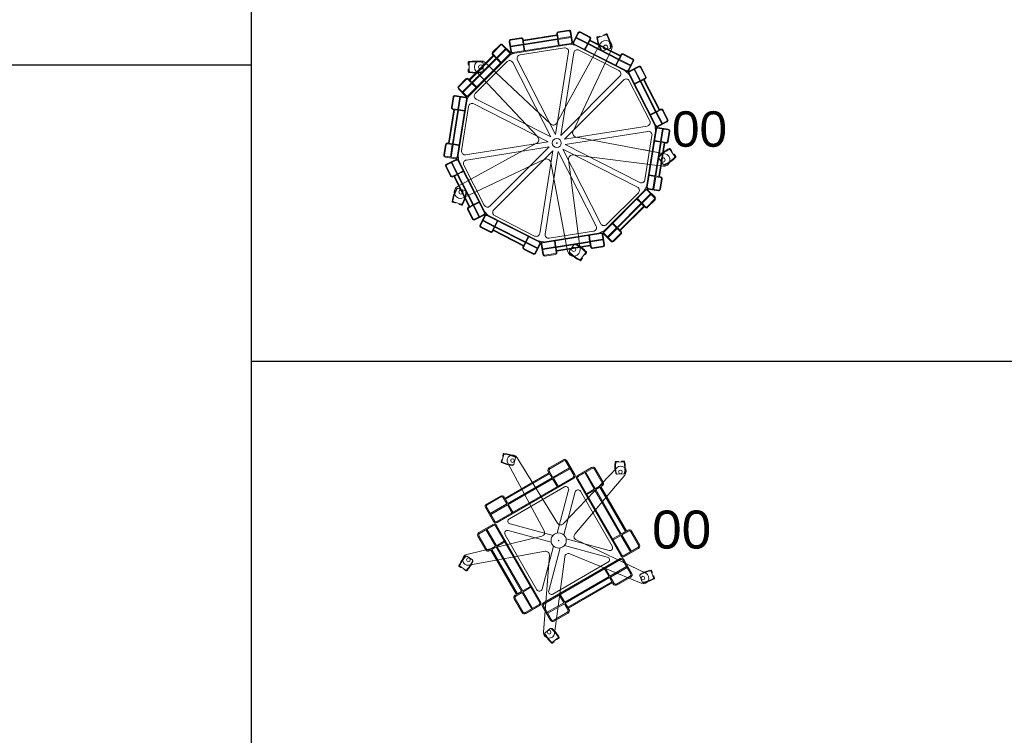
# Model space of a CAD drawing. Header units: millimetres. Extents: x -692150 to 2662533, y -95416 to 65084.
# Tile 30 of 256: x -66657 to -63880, y -53615 to -51597. Entities that reach past the tile are written whole.
import ezdxf

# ---------------------------------------------------------------- set-up
doc = ezdxf.new("R2010")
doc.units = ezdxf.units.MM
doc.layers.add('09_АР_Мебель', color=7, linetype='Continuous', lineweight=9, true_color=0x000000)
doc.layers.add('11_АР_Номер мебели', color=1, linetype='Continuous', lineweight=13, plot=False)
doc.styles.add('HVAC_AEP', font='arial.ttf')
doc.styles.get("Standard").update_dxf_attribs({"font": 'arial.ttf'})

# ---------------------------------------------------------------- blocks, each defined once
blk = doc.blocks.new('*T211')
at = {"color": 0, "linetype": 'ByBlock', "lineweight": -2, "transparency": 16777216}
for p, q in [((0, 0), (8500, 0)), ((0, 0), (0, -27939.3)), ((8500, 0), (8500, -27939.3)), ((0, -469.7), (8500, -469.7)), ((4500, -469.7), (4500, -27939.3)), ((0, -4969.7), (8500, -4969.7)), ((0, -9469.7), (8500, -9469.7)), ((0, -13269.7), (8500, -13269.7)), ((0, -16669.7), (8500, -16669.7)), ((0, -20469.7), (8500, -20469.7)), ((0, -24269.7), (8500, -24269.7)), ((0, -26370.4), (8500, -26370.4)), ((0, -27939.3), (8500, -27939.3))]:
    blk.add_line(p, q, dxfattribs=at)
at = {"color": 0, "lineweight": 15, "transparency": 16777216, "style": 'HVAC_AEP'}
for s, insert, char_height, width, attachment_point in [('{\\H0.83333x;\\C256;Готовые блоки (Барьеры, АРМ, Почтальоны)}', (4250, -234.8), 300, 8497, 5), ('{\\fCalibri|b0|i0|c204|p34;\\C256;Группа блоков 1200\\P\\PПо невозможности разместить стандартный барьер для приёма посылок, применить откидную столешницу для МГН}', (4550, -2719.7), 250, 3900, 4), ('{\\fCalibri|b0|i0|c204|p34;\\C256;Группа блоков 1400\\P\\PПо невозможности разместить стандартный барьер для приёма посылок, применить откидную столешницу для МГН}', (4550, -7219.7), 250, 3900, 4), ('{\\fCalibri|b0|i0|c204|p34;\\C256;Группа блоков \\P\\PПочта банк 1400}', (4550, -11369.7), 250, 3900, 4), ('{\\fCalibri|b0|i0|c204|p34;\\C256;Группа блоков \\P\\PПочта банк 1200}', (4550, -14969.7), 250, 3900, 4), ('{\\C256;ГРУППА МЕБЕЛИ ЦСУ (ЦЕНТР СОЦИАЛЬНЫХ УСЛУГ)\\P\\PЕсли не помещается в кабинете можно установить в клиентском зале }', (4550, -18569.7), 250, 3900, 4), ('{\\C256;ГРУППА МЕБЕЛИ ЦСУ (ЦЕНТР СОЦИАЛЬНЫХ УСЛУГ)\\P\\P\\fCalibri|b0|i0|c204|p34;Если нет места на стол 1400 ставим выноску на стол МГН 1200}', (4550, -22369.7), 250, 3900, 4), ('Группа блоков АРМ\\P^JНАЧ.ОПС^JСортировщик', (4550, -25320), 250, 3900, 4), ('{\\fCalibri|b0|i0|c204|p34;\\C256;Группа блоков \\P\\PПочтальоны}', (4550, -27154.9), 250, 3900, 4)]:
    blk.add_mtext(s, dxfattribs=dict(at, insert=insert, char_height=char_height, width=width, attachment_point=attachment_point))
blk = doc.blocks.new('*T213')
at = {"color": 0, "linetype": 'ByBlock', "lineweight": -2, "transparency": 16777216}
for p, q in [((0, 0), (6500, 0)), ((0, 0), (0, -14269.7)), ((6500, 0), (6500, -14269.7)), ((0, -469.7), (6500, -469.7)), ((2500, -469.7), (2500, -14269.7)), ((0, -1735.2), (6500, -1735.2)), ((0, -2985.2), (6500, -2985.2)), ((0, -4235.2), (6500, -4235.2)), ((0, -5485.2), (6500, -5485.2)), ((0, -6735.2), (6500, -6735.2)), ((0, -7985.2), (6500, -7985.2)), ((0, -9235.2), (6500, -9235.2)), ((0, -10335.2), (6500, -10335.2)), ((0, -11435.2), (6500, -11435.2)), ((0, -12535.2), (6500, -12535.2)), ((0, -14269.7), (6500, -14269.7))]:
    blk.add_line(p, q, dxfattribs=at)
at = {"color": 0, "lineweight": 15, "transparency": 16777216, "style": 'HVAC_AEP'}
for s, insert, char_height, width, attachment_point in [('Клиентский зал', (3250, -234.8), 300, 6497, 5), ('Стол для заполнения^Jдокументов/МГН', (2550, -1102.4), 250, 3900, 4), ('Стеллаж пристенный^J2250 х 665 х 500', (2550, -2360.2), 250, 3900, 4), ('Стеллаж пристенный^J2250 х 1000 х 500', (2550, -3610.2), 250, 3900, 4), ('Стеллаж островной^J1550 х 1000 х 1000', (2550, -4860.2), 250, 3900, 4), ('Стеллаж пристенный^Jугловой^J2250 х 1000 х 500', (2550, -6110.2), 250, 3900, 4), ('Стул для мест^Jожидания (голубой)', (2550, -7360.2), 250, 3900, 4), ('Рекламно^Jинформационный^Jстенд А3', (2550, -8610.2), 250, 3900, 4), ('Информационный^Jстенд А4', (2550, -9785.2), 250, 3900, 4), ('Стойка поворотная^Jдля ГЖП', (2550, -10885.2), 250, 3900, 4), ('Стойка поворотная^Jдля открыток', (2550, -11985.2), 250, 3900, 4), ('Банкомат', (2550, -13402.4), 250, 3900, 4)]:
    blk.add_mtext(s, dxfattribs=dict(at, insert=insert, char_height=char_height, width=width, attachment_point=attachment_point))
blk = doc.blocks.new('Стойка поворотная для ГЖП')
at = {"layer": '09_АР_Мебель', "lineweight": 0}
for p, q in [((-0.2, 308.1), (0.3, 305.1)), ((1.8, 308.4), (4, 294.6)), ((33.6, 318.5), (4, 313.8)), ((33.9, 316.5), (4.3, 311.8)), ((37.3, 314), (42, 284.4)), ((39.3, 314.3), (44, 284.7)), ((59.7, 311.1), (46.1, 284.4)), ((61.5, 310.2), (47.9, 283.5)), ((65.6, 311.5), (92.3, 297.9)), ((66.5, 313.3), (93.2, 299.7)), ((139.5, 307.7), (133.5, 305.7)), ((-134.5, 286.8), (-129.8, 257.2)), ((-132.5, 287.1), (-127.9, 257.5)), ((-130.4, 292.5), (-100.7, 297.2)), ((-130.4, 273.3), (-94.8, 278.9)), ((-130.1, 290.5), (-100.4, 295.2)), ((-124.4, 255), (39.5, 281)), ((-124.1, 253), (39.8, 279)), ((-97, 292.7), (-94.8, 278.9)), ((-95, 293.1), (-94.5, 290.1)), ((-94.5, 290.1), (0.3, 305.1)), ((-94.2, 288.1), (0.6, 303.1)), ((-94.2, 288.1), (-92.8, 279.2)), ((-92.8, 279.2), (2, 294.3)), ((-92.5, 277.3), (2.3, 292.3)), ((122.6, 280.2), (0.5, 57)), ((0.6, 303.1), (2, 294.3)), ((2.3, 292.3), (5, 275.5)), ((4, 294.6), (39.5, 300.2)), ((4.3, 292.6), (39.8, 298.2)), ((4.3, 292.6), (6.9, 275.8)), ((36.5, 278.5), (51.3, 276.1)), ((49.2, 279.4), (197.1, 204.1)), ((54.3, 295.9), (86.3, 279.6)), ((55.2, 297.7), (87.3, 281.4)), ((86.3, 279.6), (78.6, 264.4)), ((88.1, 278.7), (80.4, 263.5)), ((93.6, 293.8), (87.3, 281.4)), ((88.1, 278.7), (173.7, 235.1)), ((93.1, 288.5), (89, 280.5)), ((89, 280.5), (174.6, 236.9)), ((93.1, 288.5), (178.7, 244.9)), ((95.4, 292.9), (94, 290.3)), ((94, 290.3), (179.6, 246.7)), ((114.1, 299.4), (120.2, 301.4)), ((116.4, 298), (138.6, 305.3)), ((-250.5, 133.2), (-133.2, 250.5)), ((-160, 277.4), (-181.2, 256.2)), ((-158.6, 276), (-179.8, 254.8)), ((-179.8, 250.5), (-169.9, 240.6)), ((-169.9, 240.6), (-144.5, 266.1)), ((-168.5, 239.2), (-143.1, 264.7)), ((-154.4, 276), (-133.2, 254.8)), ((-153, 277.4), (-131.7, 256.2)), ((-134.1, 246.7), (-120.8, 253.5)), ((-130, 271.3), (-94.5, 276.9)), ((-103.6, 248.7), (21.7, 268.5)), ((-94.5, 276.9), (-91.8, 260.2)), ((-92.5, 277.3), (-89.9, 260.5)), ((-3.8, 24), (33.1, 257.1)), ((11, 21.6), (47.9, 254.7)), ((45.8, 33.9), (154.7, 263.9)), ((48.3, 277.6), (196.2, 202.3)), ((62.4, 262.1), (175.4, 204.5)), ((126.9, 261.5), (126.5, 261.4)), ((150.2, 267), (129.4, 260.2)), ((151.5, 269.5), (151.9, 269.6)), ((214.4, 237.9), (187.7, 251.5)), ((-249.5, 227.8), (-249.5, 221.4)), ((-249.1, 131.7), (-131.7, 249.1)), ((-247.5, 202.8), (-247.5, 226.1)), ((-247, 179.1), (-179.1, 247)), ((-245.6, 177.7), (-177.7, 245.6)), ((-239.2, 171.3), (-171.3, 239.2)), ((-237.8, 169.9), (-169.9, 237.8)), ((-230, 140.3), (-140.3, 230)), ((-209.5, 227.4), (-209.5, 227.8)), ((-207.5, 225.4), (-207.5, 203.5)), ((-18.1, 54), (-202.2, 227.5)), ((-181.2, 249.1), (-179.1, 247)), ((-177.7, 245.6), (-171.3, 239.2)), ((-169.9, 237.8), (-157.9, 225.8)), ((-168.5, 239.2), (-156.5, 227.2)), ((-17.2, 17.2), (-124.3, 227.4)), ((-3.8, 24), (-110.9, 234.3)), ((173.7, 235.1), (165.9, 220)), ((175.4, 234.2), (167.7, 219)), ((178.7, 244.9), (174.6, 236.9)), ((175.4, 234.2), (207.5, 217.8)), ((182.7, 248.4), (176.4, 236)), ((176.4, 236), (208.4, 219.6)), ((180.9, 249.4), (179.6, 246.7)), ((213.5, 236.1), (186.7, 249.8)), ((214.8, 232.1), (201.2, 205.4)), ((216.6, 231.2), (202.9, 204.5)), ((-249.5, 201.1), (-249.5, 207.4)), ((-227.6, 202.1), (-54, 18.1)), ((-209.5, 201.5), (-209.5, 201.1)), ((193.2, 203.8), (203.8, 193.2)), ((202.3, 196.2), (277.6, 48.3)), ((204.1, 197.1), (279.4, 49.2)), ((231.2, 216.6), (204.5, 202.9)), ((232.1, 214.8), (205.4, 201.2)), ((217.8, 207.5), (234.2, 175.4)), ((219.6, 208.4), (236, 176.4)), ((236.1, 213.5), (249.8, 186.7)), ((237.9, 214.4), (251.5, 187.7)), ((-277.4, 160), (-256.2, 181.2)), ((-276, 158.6), (-254.8, 179.8)), ((-266.1, 144.5), (-240.6, 169.9)), ((-264.7, 143.1), (-239.2, 168.5)), ((-250.5, 179.8), (-240.6, 169.9)), ((-249.1, 181.2), (-247, 179.1)), ((-245.6, 177.7), (-239.2, 171.3)), ((-239.2, 168.5), (-227.2, 156.5)), ((-237.8, 169.9), (-225.8, 157.9)), ((11, 21.6), (177.9, 188.5)), ((21.6, 11), (188.5, 177.9)), ((204.5, 175.4), (262.1, 62.4)), ((234.2, 175.4), (219, 167.7)), ((235.1, 173.7), (220, 165.9)), ((235.1, 173.7), (278.7, 88.1)), ((248.4, 182.7), (236, 176.4)), ((244.9, 178.7), (236.9, 174.6)), ((236.9, 174.6), (280.5, 89)), ((244.9, 178.7), (288.5, 93.1)), ((249.4, 180.9), (246.7, 179.6)), ((246.7, 179.6), (290.3, 94)), ((-277.4, 153), (-256.2, 131.7)), ((-276, 154.4), (-254.8, 133.2)), ((-292.5, 130.4), (-297.2, 100.7)), ((-290.5, 130.1), (-295.2, 100.4)), ((-287.1, 132.5), (-257.5, 127.9)), ((-286.8, 134.5), (-257.2, 129.8)), ((-255, 124.4), (-281, -39.5)), ((-253, 124.1), (-279, -39.8)), ((-273.3, 130.4), (-278.9, 94.8)), ((-271.3, 130), (-276.9, 94.5)), ((-246.7, 134.1), (-253.5, 120.8)), ((-17.2, 17.2), (-227.4, 124.3)), ((-290.1, 94.5), (-305.1, -0.3)), ((-288.1, 94.2), (-303.1, -0.6)), ((-279.2, 92.8), (-294.3, -2)), ((-293.1, 95), (-290.1, 94.5)), ((-292.7, 97), (-278.9, 94.8)), ((-277.3, 92.5), (-292.3, -2.3)), ((-288.1, 94.2), (-279.2, 92.8)), ((-277.3, 92.5), (-260.5, 89.9)), ((-276.9, 94.5), (-260.2, 91.8)), ((-248.7, 103.6), (-268.5, -21.7)), ((-24, 3.8), (-234.3, 110.9)), ((278.7, 88.1), (263.5, 80.4)), ((279.6, 86.3), (264.4, 78.6)), ((279.6, 86.3), (295.9, 54.3)), ((288.5, 93.1), (280.5, 89)), ((293.8, 93.6), (281.4, 87.3)), ((281.4, 87.3), (297.7, 55.2)), ((292.9, 95.4), (290.3, 94)), ((311.5, 65.6), (297.9, 92.3)), ((313.3, 66.5), (299.7, 93.2)), ((310.2, 61.5), (283.5, 47.9)), ((311.1, 59.7), (284.4, 46.1)), ((21.6, 11), (254.7, 47.9)), ((24, -3.8), (257.1, 33.1)), ((253, -124.1), (279, 39.8)), ((255, -124.4), (281, 39.5)), ((278.5, 36.5), (276.1, 51.3)), ((314, 37.3), (284.4, 42)), ((314.3, 39.3), (284.7, 44)), ((292.6, 4.3), (298.2, 39.8)), ((294.6, 4), (300.2, 39.5)), ((316.5, 33.9), (311.8, 4.3)), ((318.5, 33.6), (313.8, 4)), ((-308.1, 0.2), (-305.1, -0.3)), ((-24, 3.8), (-257.1, -33.1)), ((304.4, -30), (54.4, 17.1)), ((248.7, -103.6), (268.5, 21.7)), ((292.3, 2.3), (275.5, 5)), ((292.6, 4.3), (275.8, 6.9)), ((277.3, -92.5), (292.3, 2.3)), ((279.2, -92.8), (294.3, 2)), ((288.1, -94.2), (303.1, 0.6)), ((290.1, -94.5), (305.1, 0.3)), ((303.1, 0.6), (294.3, 2)), ((308.4, 1.8), (294.6, 4)), ((308.1, -0.2), (305.1, 0.3)), ((-318.5, -33.6), (-313.8, -4)), ((-316.5, -33.9), (-311.8, -4.3)), ((-308.4, -1.8), (-294.6, -4)), ((-303.1, -0.6), (-294.3, -2)), ((-294.6, -4), (-300.2, -39.5)), ((-292.6, -4.3), (-298.2, -39.8)), ((-292.6, -4.3), (-275.8, -6.9)), ((-292.3, -2.3), (-275.5, -5)), ((-57, -0.5), (-280, -122.4)), ((-21.6, -11), (-254.7, -47.9)), ((-21.6, -11), (-188.5, -177.9)), ((-11, -21.6), (-177.9, -188.5)), ((-11, -21.6), (-47.9, -254.7)), ((3.8, -24), (-33.1, -257.1)), ((3.8, -24), (110.9, -234.3)), ((17.2, -17.2), (227.4, -124.3)), ((17.2, -17.2), (124.3, -227.4)), ((24, -3.8), (234.3, -110.9)), ((242.3, -18.3), (304.4, -30)), ((319.4, -18.6), (333.1, -37.4)), ((320, -16), (323.8, -21.2)), ((-314.3, -39.3), (-284.7, -44)), ((-314, -37.3), (-284.4, -42)), ((-311.1, -59.7), (-284.4, -46.1)), ((-310.2, -61.5), (-283.5, -47.9)), ((-297.7, -55.2), (-281.4, -87.3)), ((-295.9, -54.3), (-279.6, -86.3)), ((-279.4, -49.2), (-204.1, -197.1)), ((-278.5, -36.5), (-276.1, -51.3)), ((-277.6, -48.3), (-202.3, -196.2)), ((-263.7, -154.5), (-33.9, -45.8)), ((-17.1, -54.4), (30, -304.4)), ((65.5, -298.8), (33.1, -46.4)), ((46.4, -33.1), (298.8, -65.5)), ((300.3, -60.3), (287.5, -42.7)), ((287.9, -39.9), (287.7, -39.5)), ((335.7, -37.6), (332, -32.5)), ((-313.3, -66.5), (-299.7, -93.2)), ((-311.5, -65.6), (-297.9, -92.3)), ((-279.6, -86.3), (-264.4, -78.6)), ((-278.7, -88.1), (-263.5, -80.4)), ((-262.1, -62.4), (-204.5, -175.4)), ((303.1, -60.8), (303.4, -61.1)), ((-293.8, -93.6), (-281.4, -87.3)), ((-292.9, -95.4), (-290.3, -94)), ((-290.3, -94), (-246.7, -179.6)), ((-288.5, -93.1), (-280.5, -89)), ((-288.5, -93.1), (-244.9, -178.7)), ((-280.5, -89), (-236.9, -174.6)), ((-278.7, -88.1), (-235.1, -173.7)), ((276.9, -94.5), (260.2, -91.8)), ((277.3, -92.5), (260.5, -89.9)), ((271.3, -130), (276.9, -94.5)), ((273.3, -130.4), (278.9, -94.8)), ((292.7, -97), (278.9, -94.8)), ((288.1, -94.2), (279.2, -92.8)), ((293.1, -95), (290.1, -94.5)), ((290.5, -130.1), (295.2, -100.4)), ((292.5, -130.4), (297.2, -100.7)), ((-281, -129), (-281.4, -128.9)), ((-278.4, -127.7), (-257.7, -134.5)), ((-256.4, -137), (-256, -137.1)), ((131.7, -249.1), (249.1, -131.7)), ((133.2, -250.5), (250.5, -133.2)), ((246.7, -134.1), (253.5, -120.8)), ((276, -154.4), (254.8, -133.2)), ((277.4, -153), (256.2, -131.7)), ((286.8, -134.5), (257.2, -129.8)), ((287.1, -132.5), (257.5, -127.9)), ((-269.3, -172.7), (-291.5, -165.5)), ((-235.1, -173.7), (-220, -165.9)), ((140.3, -230), (230, -140.3)), ((237.8, -169.9), (225.8, -157.9)), ((239.2, -168.5), (227.2, -156.5)), ((239.2, -168.5), (264.7, -143.1)), ((240.6, -169.9), (266.1, -144.5)), ((276, -158.6), (254.8, -179.8)), ((277.4, -160), (256.2, -181.2)), ((-293.7, -166.9), (-287.7, -168.9)), ((-268.3, -175.1), (-274.4, -173.2)), ((-237.9, -214.4), (-251.5, -187.7)), ((-236.1, -213.5), (-249.8, -186.7)), ((-249.4, -180.9), (-246.7, -179.6)), ((-248.4, -182.7), (-236, -176.4)), ((-244.9, -178.7), (-236.9, -174.6)), ((-236, -176.4), (-219.6, -208.4)), ((-234.2, -175.4), (-219, -167.7)), ((-234.2, -175.4), (-217.8, -207.5)), ((-203.8, -193.2), (-193.2, -203.8)), ((169.9, -237.8), (237.8, -169.9)), ((171.3, -239.2), (239.2, -171.3)), ((177.7, -245.6), (245.6, -177.7)), ((179.1, -247), (247, -179.1)), ((245.6, -177.7), (239.2, -171.3)), ((250.5, -179.8), (240.6, -169.9)), ((249.1, -181.2), (247, -179.1)), ((-232.1, -214.8), (-205.4, -201.2)), ((-231.2, -216.6), (-204.5, -202.9)), ((-216.6, -231.2), (-202.9, -204.5)), ((-214.8, -232.1), (-201.2, -205.4)), ((-208.4, -219.6), (-176.4, -236)), ((-207.5, -217.8), (-175.4, -234.2)), ((-197.1, -204.1), (-49.2, -279.4)), ((-196.2, -202.3), (-48.3, -277.6)), ((-175.4, -204.5), (-62.4, -262.1)), ((-175.4, -234.2), (-167.7, -219)), ((-173.7, -235.1), (-165.9, -220)), ((-214.4, -237.9), (-187.7, -251.5)), ((-213.5, -236.1), (-186.7, -249.8)), ((-182.7, -248.4), (-176.4, -236)), ((-180.9, -249.4), (-179.6, -246.7)), ((-179.6, -246.7), (-94, -290.3)), ((-178.7, -244.9), (-174.6, -236.9)), ((-178.7, -244.9), (-93.1, -288.5)), ((-174.6, -236.9), (-89, -280.5)), ((-173.7, -235.1), (-88.1, -278.7)), ((103.6, -248.7), (-21.7, -268.5)), ((134.1, -246.7), (120.8, -253.5)), ((143.1, -264.7), (168.5, -239.2)), ((144.5, -266.1), (169.9, -240.6)), ((168.5, -239.2), (156.5, -227.2)), ((169.9, -237.8), (157.9, -225.8)), ((179.8, -250.5), (169.9, -240.6)), ((177.7, -245.6), (171.3, -239.2)), ((181.2, -249.1), (179.1, -247)), ((-88.1, -278.7), (-80.4, -263.5)), ((-86.3, -279.6), (-78.6, -264.4)), ((-36.5, -278.5), (-51.3, -276.1)), ((124.1, -253), (-39.8, -279)), ((124.4, -255), (-39.5, -281)), ((-4.3, -292.6), (-6.9, -275.8)), ((-2.3, -292.3), (-5, -275.5)), ((92.5, -277.3), (-2.3, -292.3)), ((92.5, -277.3), (89.9, -260.5)), ((94.5, -276.9), (91.8, -260.2)), ((130, -271.3), (94.5, -276.9)), ((130.4, -273.3), (94.8, -278.9)), ((132.5, -287.1), (127.9, -257.5)), ((134.5, -286.8), (129.8, -257.2)), ((153, -277.4), (131.7, -256.2)), ((154.4, -276), (133.2, -254.8)), ((158.6, -276), (179.8, -254.8)), ((160, -277.4), (181.2, -256.2)), ((-95.4, -292.9), (-94, -290.3)), ((-93.6, -293.8), (-87.3, -281.4)), ((-66.5, -313.3), (-93.2, -299.7)), ((-93.1, -288.5), (-89, -280.5)), ((-65.6, -311.5), (-92.3, -297.9)), ((-87.3, -281.4), (-55.2, -297.7)), ((-86.3, -279.6), (-54.3, -295.9)), ((-61.5, -310.2), (-47.9, -283.5)), ((-59.7, -311.1), (-46.1, -284.4)), ((-39.3, -314.3), (-44, -284.7)), ((-37.3, -314), (-42, -284.4)), ((-4.3, -292.6), (-39.8, -298.2)), ((-4, -294.6), (-39.5, -300.2)), ((-1.8, -308.4), (-4, -294.6)), ((92.8, -279.2), (-2, -294.3)), ((-0.6, -303.1), (-2, -294.3)), ((94.2, -288.1), (-0.6, -303.1)), ((94.5, -290.1), (-0.3, -305.1)), ((0.2, -308.1), (-0.3, -305.1)), ((35.4, -304.3), (48.2, -286.6)), ((51.1, -286.1), (51.3, -285.8)), ((94.2, -288.1), (92.8, -279.2)), ((95, -293.1), (94.5, -290.1)), ((97, -292.7), (94.8, -278.9)), ((130.1, -290.5), (100.4, -295.2)), ((130.4, -292.5), (100.7, -297.2)), ((-33.9, -316.5), (-4.3, -311.8)), ((-33.6, -318.5), (-4, -313.8)), ((35.8, -307.1), (35.6, -307.4)), ((81, -309.5), (67.3, -328.4)), ((68, -330.9), (71.7, -325.8)), ((83.7, -309.3), (79.9, -314.5))]:
    blk.add_line(p, q, dxfattribs=at)
for centre, radius in [((137.7, 270.3), 6), ((-214.5, 214.4), 6), ((0, 0), 12.8), ((0, 0), 12.8), ((0, 0), 1), ((299.6, -47.4), 6), ((-270.2, -137.7), 6), ((47.5, -299.6), 6)]:
    blk.add_circle(centre, radius, dxfattribs=at)
for centre, radius, start, end in [((4.7, 308.9), 5, 99, 189), ((4.7, 308.9), 3, 99, 189), ((34.4, 313.6), 5, 9, 99), ((34.4, 313.6), 3, 9, 99), ((64.2, 308.8), 5, 63, 153), ((64.2, 308.8), 3, 63, 153), ((134.1, 303.8), 2, 108, 198), ((140.2, 305.8), 2, 28.4757, 108), ((53.1, 258.6), 101, 7.5243, 28.4757), ((-156.5, 273.9), 5, 45, 135), ((-129.6, 287.6), 5, 99, 189), ((-129.6, 287.6), 3, 99, 189), ((-100, 292.3), 5, 9, 99), ((-100, 292.3), 3, 9, 99), ((39.1, 283.9), 3, 279, 9), ((39.1, 283.9), 5, 279, 9), ((50.6, 282.1), 5, 153, 243), ((50.6, 282.1), 3, 153, 243), ((90.9, 295.2), 3, 333, 63), ((90.9, 295.2), 5, 333, 63), ((114.8, 297.5), 2, 108, 187.5243), ((212.9, 310.5), 101, 187.5243, 208.4757), ((117, 296.1), 2, 108, 188.5058), ((212.9, 310.5), 99, 188.5058, 209.8989), ((120.8, 299.5), 2, 18, 108), ((138.4, 271.6), 18, 334.6681, 151.3319), ((139.2, 303.4), 2, 27.4942, 108), ((53.1, 258.6), 99, 6.1011, 27.4942), ((-177.7, 252.7), 5, 135, 225), ((-177.7, 252.7), 3, 135, 225), ((-156.5, 273.9), 3, 45, 135), ((-135.3, 252.7), 3, 315, 45), ((-135.3, 252.7), 5, 315, 45), ((-124.9, 258), 5, 189, 279), ((-124.9, 258), 3, 189, 279), ((23.2, 258.6), 10, 351, 99), ((57.8, 253.2), 10, 63, 171), ((125.9, 263.3), 2, 208.4757, 288), ((128.8, 262.1), 2, 209.8989, 288), ((149.6, 268.9), 2, 288, 6.1011), ((151.3, 271.5), 2, 288, 7.5243), ((185.4, 247.1), 5, 63, 153), ((185.4, 247.1), 3, 63, 153), ((-247.5, 227.8), 2, 100.4757, 180), ((-229.5, 130.4), 101, 79.5243, 100.4757), ((-245.5, 226.1), 2, 99.4942, 180), ((-229.5, 130.4), 99, 78.1011, 99.4942), ((-214.5, 214.4), 18, 46.6883, 223.3319), ((-211.5, 227.8), 2, 360, 79.5243), ((-209.5, 225.4), 2, 360, 78.1011), ((-133.2, 222.9), 10, 27, 135), ((-102, 238.8), 10, 99, 207), ((212.1, 233.5), 3, 333, 63), ((212.1, 233.5), 5, 333, 63), ((-247.5, 221.4), 2, 180, 270), ((-247.5, 207.4), 2, 90, 180), ((-247.5, 201.1), 2, 180, 259.5243), ((-229.5, 298.4), 101, 259.5243, 280.4757), ((-245.5, 202.8), 2, 180, 260.5058), ((-229.5, 298.4), 99, 260.5058, 281.8989), ((-211.5, 201.1), 2, 280.4757, 360), ((-209.5, 203.5), 2, 281.8989, 360), ((170.8, 195.6), 10, 315, 63), ((198.5, 206.7), 5, 243, 333), ((198.5, 206.7), 3, 243, 333), ((206.7, 198.5), 5, 117, 207), ((206.7, 198.5), 3, 117, 207), ((233.5, 212.1), 5, 27, 117), ((233.5, 212.1), 3, 27, 117), ((-252.7, 177.7), 5, 45, 135), ((-252.7, 177.7), 3, 45, 135), ((195.6, 170.8), 10, 27, 135), ((247.1, 185.4), 3, 297, 27), ((247.1, 185.4), 5, 297, 27), ((-273.9, 156.5), 5, 135, 225), ((-273.9, 156.5), 3, 135, 225), ((-222.9, 133.2), 10, 135, 243), ((-287.6, 129.6), 5, 81, 171), ((-287.6, 129.6), 3, 81, 171), ((-258, 124.9), 3, 351, 81), ((-258, 124.9), 5, 351, 81), ((-252.7, 135.3), 5, 225, 315), ((-252.7, 135.3), 3, 225, 315), ((-238.8, 102), 10, 63, 171), ((-292.3, 100), 5, 171, 261), ((-292.3, 100), 3, 171, 261), ((295.2, 90.9), 5, 27, 117), ((295.2, 90.9), 3, 27, 117), ((-9.9, 62.7), 11.9, 226.6681, 331.3319), ((253.2, 57.8), 10, 279, 27), ((308.8, 64.2), 3, 297, 27), ((308.8, 64.2), 5, 297, 27), ((56.6, 28.8), 11.9, 154.6681, 259.3319), ((258.6, 23.2), 10, 351, 99), ((282.1, 50.6), 5, 207, 297), ((283.9, 39.1), 5, 81, 171), ((282.1, 50.6), 3, 207, 297), ((283.9, 39.1), 3, 81, 171), ((313.6, 34.4), 3, 351, 81), ((313.6, 34.4), 5, 351, 81), ((-308.9, -4.7), 5, 81, 171), ((-62.7, 9.9), 11.9, 298.6499, 43.3319), ((308.9, 4.7), 5, 261, 351), ((308.9, 4.7), 3, 261, 351), ((-308.9, -4.7), 3, 81, 171), ((-258.6, -23.2), 10, 171, 279), ((361.1, -106.5), 99, 116.5058, 137.8989), ((361.1, -106.5), 101, 115.5243, 136.4757), ((317.8, -19.7), 2, 36, 116.5058), ((318.4, -17.2), 2, 36, 115.5243), ((322.2, -22.3), 2, 306, 36), ((-313.6, -34.4), 5, 171, 261), ((-313.6, -34.4), 3, 171, 261), ((-283.9, -39.1), 5, 261, 351), ((-283.9, -39.1), 3, 261, 351), ((-282.1, -50.6), 5, 27, 117), ((-282.1, -50.6), 3, 27, 117), ((-253.2, -57.8), 10, 99, 207), ((-28.8, -56.6), 11.9, 10.6681, 115.3101), ((44.9, -44.9), 11.9, 82.6681, 187.3319), ((289.1, -41.5), 2, 137.8989, 216), ((289.3, -38.4), 2, 136.4757, 216), ((301.1, -47.7), 18, 262.6681, 79.3319), ((262.3, 29.4), 99, 294.1011, 315.4942), ((262.3, 29.4), 101, 295.5243, 316.4757), ((330.4, -33.7), 2, 36, 126), ((331.5, -38.6), 2, 315.4942, 36), ((334.1, -38.8), 2, 316.4757, 36), ((-308.8, -64.2), 5, 117, 207), ((-308.8, -64.2), 3, 117, 207), ((301.9, -59.2), 2, 216, 294.1011), ((305, -60), 2, 216, 295.5243), ((-295.2, -90.9), 5, 207, 297), ((-295.2, -90.9), 3, 207, 297), ((238.8, -102), 10, 243, 351), ((292.3, -100), 3, 351, 81), ((292.3, -100), 5, 351, 81), ((-195, -178), 101, 151.5243, 172.4757), ((-195, -178), 99, 150.1011, 171.4942), ((-271.4, -138.2), 18, 118.6499, 295.3101), ((-282, -130.8), 2, 72, 151.5243), ((-279.1, -129.6), 2, 72, 150.1011), ((-354.7, -126), 99, 332.5058, 353.8989), ((-258.3, -136.4), 2, 353.8989, 72), ((-256.6, -139), 2, 352.4757, 72), ((222.9, -133.2), 10, 315, 63), ((252.7, -135.3), 5, 45, 135), ((252.7, -135.3), 3, 45, 135), ((258, -124.9), 5, 171, 261), ((258, -124.9), 3, 171, 261), ((287.6, -129.6), 5, 261, 351), ((287.6, -129.6), 3, 261, 351), ((-293.1, -165), 2, 172.4757, 252), ((-290.9, -163.6), 2, 171.4942, 252), ((-354.7, -126), 101, 331.5243, 352.4757), ((273.9, -156.5), 3, 315, 45), ((273.9, -156.5), 5, 315, 45), ((-287.1, -167), 2, 252, 342), ((-273.8, -171.3), 2, 162, 252), ((-268.7, -170.8), 2, 252, 332.5058), ((-267.7, -173.2), 2, 252, 331.5243), ((-247.1, -185.4), 5, 117, 207), ((-247.1, -185.4), 3, 117, 207), ((-195.6, -170.8), 10, 207, 315), ((-170.8, -195.6), 10, 135, 243), ((252.7, -177.7), 5, 225, 315), ((252.7, -177.7), 3, 225, 315), ((-233.5, -212.1), 5, 207, 297), ((-233.5, -212.1), 3, 207, 297), ((-206.7, -198.5), 3, 297, 27), ((-206.7, -198.5), 5, 297, 27), ((-198.5, -206.7), 5, 63, 153), ((-198.5, -206.7), 3, 63, 153), ((-212.1, -233.5), 5, 153, 243), ((-212.1, -233.5), 3, 153, 243), ((-185.4, -247.1), 5, 243, 333), ((-185.4, -247.1), 3, 243, 333), ((102, -238.8), 10, 279, 27), ((133.2, -222.9), 10, 207, 315), ((135.3, -252.7), 5, 135, 225), ((177.7, -252.7), 5, 315, 45), ((-57.8, -253.2), 10, 243, 351), ((-50.6, -282.1), 5, 333, 63), ((-23.2, -258.6), 10, 171, 279), ((124.9, -258), 5, 9, 99), ((124.9, -258), 3, 9, 99), ((135.3, -252.7), 3, 135, 225), ((156.5, -273.9), 5, 225, 315), ((156.5, -273.9), 3, 225, 315), ((177.7, -252.7), 3, 315, 45), ((-90.9, -295.2), 5, 153, 243), ((-90.9, -295.2), 3, 153, 243), ((-50.6, -282.1), 3, 333, 63), ((-39.1, -283.9), 5, 99, 189), ((-39.1, -283.9), 3, 99, 189), ((47.7, -301.1), 18, 190.6681, 7.3319), ((37, -305.5), 2, 144, 222.1011), ((49.9, -287.8), 2, 65.8989, 144), ((10.3, -376.3), 99, 44.5058, 65.8989), ((52.9, -287), 2, 64.4757, 144), ((10.3, -376.3), 101, 43.5243, 64.4757), ((100, -292.3), 5, 189, 279), ((100, -292.3), 3, 189, 279), ((129.6, -287.6), 3, 279, 9), ((129.6, -287.6), 5, 279, 9), ((-64.2, -308.8), 5, 243, 333), ((-64.2, -308.8), 3, 243, 333), ((-34.4, -313.6), 5, 189, 279), ((-34.4, -313.6), 3, 189, 279), ((-4.7, -308.9), 3, 279, 9), ((-4.7, -308.9), 5, 279, 9), ((37.2, -308.6), 2, 144, 223.5243), ((109, -240.4), 99, 222.1011, 243.4942), ((109, -240.4), 101, 223.5243, 244.4757), ((65.7, -327.2), 2, 243.4942, 324), ((66.3, -329.8), 2, 244.4757, 324), ((70.1, -324.6), 2, 324, 54), ((78.3, -313.3), 2, 234, 324), ((79.4, -308.3), 2, 324, 44.5058), ((82, -308.2), 2, 324, 43.5243)]:
    blk.add_arc(centre, radius, start, end, dxfattribs=at)
blk.add_point((0, 0), dxfattribs=at)
at = {"flags": 1}
for tag, p in [('КОД_ОБОРУДОВАНИЯ', (213.3, 358.4)), ('ДОП_ИНФОРМАЦИЯ', (213.3, 306.2)), ('ДОГОВОР', (300, 250))]:
    blk.add_attdef(tag, p, '', height=25, dxfattribs=at)
at = {"layer": '11_АР_Номер мебели', "flags": 4}
blk.add_attdef('Номер', (324.8, -10.3), '', height=100, dxfattribs=at)
blk = doc.blocks.new('Стойка поворотная для открыток')
at = {"layer": '09_АР_Мебель', "lineweight": 0}
for p, q in [((-151.2, 207), (-149.8, 212)), ((-149.3, 207.9), (-144.4, 226)), ((-145.6, 227.7), (-146.9, 222.8)), ((-113.7, 217.1), (-118.2, 200.2)), ((-114.8, 219.1), (-114.7, 219.4)), ((-2.8, 45.5), (-109.1, 217.7)), ((11.7, 212.2), (-24.7, 191.2)), ((13.1, 209.8), (-23.3, 188.8)), ((18.8, 208.2), (39.8, 171.9)), ((21.2, 209.6), (42.2, 173.3)), ((150.2, 207.7), (155.3, 208)), ((151.6, 206.2), (170.3, 207.2)), ((171.5, 208.9), (166.5, 208.6)), ((-134, 203.3), (-38, 25.2)), ((-120.2, 199.1), (-120.3, 198.8)), ((-27.3, 181.6), (-25.2, 178)), ((-24.8, 183), (-15, 166.1)), ((-15, 166.1), (28.6, 191.3)), ((-13.6, 163.6), (30, 188.8)), ((152.8, 191.2), (12.2, 43.9)), ((86.4, 192.2), (50.1, 171.2)), ((87.8, 189.7), (51.5, 168.7)), ((93.6, 188.2), (114.6, 151.8)), ((96, 189.6), (117, 153.2)), ((-163, 49.9), (38.3, 166.1)), ((-161.6, 47.5), (39.7, 163.7)), ((-141.6, 110.8), (-25.2, 178)), ((-140.2, 108.4), (-23.8, 175.6)), ((-133.9, 97.5), (-17.5, 164.7)), ((-132.5, 95), (-16.1, 162.2)), ((-23.8, 175.6), (-17.5, 164.7)), ((-16.1, 162.2), (-4.2, 141.6)), ((-13.6, 163.6), (-1.7, 143)), ((42.4, 16.7), (174.2, 171.9)), ((42.9, 167.9), (46.8, 166.9)), ((163.7, -39.7), (47.5, 161.6)), ((166.1, -38.3), (49.9, 163)), ((93.6, 134.9), (68.4, 178.5)), ((96.1, 136.3), (70.9, 179.9)), ((152.2, 175.8), (151.9, 175.8)), ((171.3, 175.2), (153.9, 174.3)), ((172.9, 176.9), (173.2, 176.9)), ((-129.6, 57.3), (15.2, 140.9)), ((26.2, 132.5), (-4.1, 19.6)), ((140.9, -15.2), (57.3, 129.6)), ((93.6, 134.9), (73, 123)), ((95, 132.5), (74.4, 120.6)), ((162.2, 16.1), (95, 132.5)), ((113, 146.1), (96.1, 136.3)), ((108.4, 140.2), (97.5, 133.9)), ((164.7, 17.5), (97.5, 133.9)), ((175.6, 23.8), (108.4, 140.2)), ((114.4, 143.7), (110.8, 141.6)), ((178, 25.2), (110.8, 141.6)), ((-189.6, 96), (-153.2, 117)), ((-188.2, 93.6), (-151.8, 114.6)), ((-146.1, 113), (-136.3, 96.1)), ((-143.7, 114.4), (-141.6, 110.8)), ((-140.2, 108.4), (-133.9, 97.5)), ((13.3, 14.9), (43.6, 127.8)), ((-192.2, 86.4), (-171.2, 50.1)), ((-189.7, 87.8), (-168.7, 51.5)), ((-179.9, 70.9), (-136.3, 96.1)), ((-178.5, 68.4), (-134.9, 93.6)), ((-134.9, 93.6), (-123, 73)), ((-132.5, 95), (-120.6, 74.4)), ((-209.6, 21.2), (-173.3, 42.2)), ((-208.2, 18.8), (-171.9, 39.8)), ((-166.1, -15), (-191.3, 28.6)), ((-163.6, -13.6), (-188.8, 30)), ((-166.9, 46.8), (-167.9, 42.9)), ((-49.9, -163), (-166.1, 38.3)), ((-47.5, -161.6), (-163.7, 39.7)), ((-19.6, -4.1), (-132.5, 26.2)), ((-127.8, 43.6), (-14.9, 13.3)), ((181.6, 27.3), (178, 25.2)), ((-44.2, 11.4), (-241.7, -36.6)), ((-212.2, 11.7), (-191.2, -24.7)), ((-209.8, 13.1), (-188.8, -23.3)), ((-57.3, -129.6), (-140.9, 15.2)), ((19.6, 4.1), (132.5, -26.2)), ((229, -86.2), (45.6, 2)), ((162.2, 16.1), (141.6, 4.2)), ((163.6, 13.6), (143, 1.7)), ((188.8, -30), (163.6, 13.6)), ((175.6, 23.8), (164.7, 17.5)), ((183, 24.8), (166.1, 15)), ((191.3, -28.6), (166.1, 15)), ((209.8, -13.1), (188.8, 23.3)), ((212.2, -11.7), (191.2, 24.7)), ((-183, -24.8), (-166.1, -15)), ((-181.6, -27.3), (-178, -25.2)), ((-110.8, -141.6), (-178, -25.2)), ((-175.6, -23.8), (-164.7, -17.5)), ((-108.4, -140.2), (-175.6, -23.8)), ((-97.5, -133.9), (-164.7, -17.5)), ((-163.6, -13.6), (-143, -1.7)), ((-162.2, -16.1), (-141.6, -4.2)), ((-95, -132.5), (-162.2, -16.1)), ((-13.3, -14.9), (-43.6, -127.8)), ((-26.2, -132.5), (4.1, -19.6)), ((127.8, -43.6), (14.9, -13.3)), ((208.2, -18.8), (171.9, -39.8)), ((209.6, -21.2), (173.3, -42.2)), ((-243.8, -41.5), (-244.1, -41.3)), ((-241.6, -41), (-227, -50.5)), ((-235.8, -64.8), (-35.7, -28.4)), ((-24.5, -38.5), (-39.8, -241.4)), ((-39.7, -163.7), (161.6, -47.5)), ((-38.3, -166.1), (163, -49.9)), ((-11.2, -244.4), (15.9, -42.7)), ((29, -35.2), (217.3, -112.5)), ((167.9, -42.9), (166.9, -46.8)), ((189.7, -87.8), (168.7, -51.5)), ((192.2, -86.4), (171.2, -50.1)), ((-261.5, -68.1), (-257.3, -70.9)), ((-243.9, -77.7), (-259.5, -67.5)), ((-243.6, -79.8), (-247.9, -77)), ((-226.5, -52.8), (-226.2, -52.9)), ((-15.2, -140.9), (129.6, -57.3)), ((132.5, -95), (120.6, -74.4)), ((134.9, -93.6), (123, -73)), ((134.9, -93.6), (178.5, -68.4)), ((136.3, -96.1), (179.9, -70.9)), ((183.4, -64.3), (232.6, -87.9)), ((16.1, -162.2), (132.5, -95)), ((17.5, -164.7), (133.9, -97.5)), ((140.2, -108.4), (133.9, -97.5)), ((146.1, -113), (136.3, -96.1)), ((188.2, -93.6), (151.8, -114.6)), ((189.6, -96), (153.2, -117)), ((219.6, -108.8), (213.3, -92.5)), ((214.2, -90.4), (214.1, -90.1)), ((243, -80.5), (249.7, -97.9)), ((244, -78.7), (245.8, -83.4)), ((251.6, -98.6), (249.8, -93.9)), ((-95, -132.5), (-74.4, -120.6)), ((-93.6, -134.9), (-73, -123)), ((23.8, -175.6), (140.2, -108.4)), ((25.2, -178), (141.6, -110.8)), ((143.7, -114.4), (141.6, -110.8)), ((221.7, -109.8), (221.8, -110.1)), ((-96, -189.6), (-117, -153.2)), ((-93.6, -188.2), (-114.6, -151.8)), ((-114.4, -143.7), (-110.8, -141.6)), ((-113, -146.1), (-96.1, -136.3)), ((-108.4, -140.2), (-97.5, -133.9)), ((-70.9, -179.9), (-96.1, -136.3)), ((-68.4, -178.5), (-93.6, -134.9)), ((13.6, -163.6), (1.7, -143)), ((16.1, -162.2), (4.2, -141.6)), ((-87.8, -189.7), (-51.5, -168.7)), ((-86.4, -192.2), (-50.1, -171.2)), ((-46.8, -166.9), (-42.9, -167.9)), ((-21.2, -209.6), (-42.2, -173.3)), ((-18.8, -208.2), (-39.8, -171.9)), ((-30, -188.8), (13.6, -163.6)), ((-28.6, -191.3), (15, -166.1)), ((24.8, -183), (15, -166.1)), ((23.8, -175.6), (17.5, -164.7)), ((27.3, -181.6), (25.2, -178)), ((-13.1, -209.8), (23.3, -188.8)), ((-11.7, -212.2), (24.7, -191.2)), ((-35.6, -242.5), (-22.1, -231.5)), ((-19.8, -231.7), (-19.5, -231.5)), ((-35.9, -244.7), (-36.1, -244.9)), ((-1.5, -256), (-16, -267.7)), ((0.6, -256.4), (-3.4, -259.6)), ((-16, -269.8), (-12.1, -266.6))]:
    blk.add_line(p, q, dxfattribs=at)
for centre, radius in [((-121.4, 210.1), 4.8), ((162.3, 180.3), 4.8), ((0, 0), 20), ((0, 0), 0.8), ((-237.3, -50.5), 4.8), ((221.7, -98.7), 4.8), ((-25.3, -241.3), 4.8)]:
    blk.add_circle(centre, radius, dxfattribs=at)
for centre, radius, start, end in [((-148.3, 211.5), 1.6, 75, 165), ((-147.7, 207.5), 1.6, 165, 245.5058), ((-145.4, 222.4), 1.6, 165, 255), ((-144.1, 227.3), 1.6, 85.4757, 165), ((-142.9, 225.6), 1.6, 84.4942, 165), ((-150.3, 148.3), 80.8, 64.5243, 85.4757), ((-150.3, 148.3), 79.2, 63.1011, 84.4942), ((-121.4, 210.1), 14.4, 31.6883, 208.3319), ((-116.3, 219.8), 1.6, 345, 64.5243), ((-115.2, 217.5), 1.6, 345, 63.1011), ((15.2, 206.1), 7, 30, 120), ((15.2, 206.1), 4.2, 30, 120), ((150.3, 206.1), 1.6, 93, 172.5243), ((155.4, 206.4), 1.6, 3, 93), ((166.5, 207), 1.6, 93, 183), ((170.4, 205.6), 1.6, 12.4942, 93), ((171.6, 207.3), 1.6, 13.4757, 93), ((94.6, 188.8), 80.8, 352.5243, 13.4757), ((-149.6, 206.6), 1.6, 165, 244.5243), ((-115.5, 278.1), 80.8, 244.5243, 265.4757), ((-115.5, 278.1), 79.2, 245.5058, 266.8989), ((-121.8, 199.2), 1.6, 265.4757, 345), ((-119.7, 200.6), 1.6, 266.8989, 345), ((-21.2, 185.1), 7, 120, 210), ((-21.2, 185.1), 4.2, 120, 210), ((89.9, 186.1), 7, 30, 120), ((89.9, 186.1), 4.2, 30, 120), ((228.8, 195.8), 80.8, 172.5243, 193.4757), ((228.8, 195.8), 79.2, 173.5058, 194.8989), ((151.7, 204.6), 1.6, 93, 173.5058), ((163.2, 181.2), 14.4, 319.6681, 136.3319), ((94.6, 188.8), 79.2, 351.1011, 12.4942), ((36.2, 169.8), 4.2, 300, 30), ((36.2, 169.8), 7, 300, 30), ((53.6, 165.1), 7, 120, 210), ((53.6, 165.1), 4.2, 120, 210), ((151.8, 177.4), 1.6, 193.4757, 273), ((153.8, 175.9), 1.6, 194.8989, 273), ((171.3, 176.8), 1.6, 273, 351.1011), ((173.1, 178.5), 1.6, 273, 352.5243), ((18.9, 134.4), 7.5, 345, 120), ((50.8, 125.9), 7.5, 30, 165), ((110.9, 149.7), 4.2, 300, 30), ((110.9, 149.7), 7, 300, 30), ((-149.7, 110.9), 7, 30, 120), ((-149.7, 110.9), 4.2, 30, 120), ((-186.1, 89.9), 7, 120, 210), ((-186.1, 89.9), 4.2, 120, 210), ((-125.9, 50.8), 7.5, 120, 255), ((-169.8, 36.2), 7, 30, 120), ((-169.8, 36.2), 4.2, 30, 120), ((-165.1, 53.6), 7, 210, 300), ((-165.1, 53.6), 4.2, 210, 300), ((-134.4, 18.9), 7.5, 75, 210), ((5.3, 50.5), 9.55, 211.6681, 316.3319), ((185.1, 21.2), 7, 30, 120), ((-206.1, 15.2), 7, 120, 210), ((-206.1, 15.2), 4.2, 120, 210), ((-46.4, 20.7), 9.55, 283.6499, 28.3319), ((49.7, 10.6), 9.55, 139.6681, 244.3319), ((185.1, 21.2), 4.2, 30, 120), ((-185.1, -21.2), 7, 210, 300), ((-185.1, -21.2), 4.2, 210, 300), ((134.4, -18.9), 7.5, 255, 30), ((206.1, -15.2), 4.2, 300, 30), ((206.1, -15.2), 7, 300, 30), ((-187.5, -97.1), 80.8, 136.5243, 157.4757), ((-187.5, -97.1), 79.2, 135.1011, 156.4942), ((-238.3, -50.6), 14.4, 103.6499, 280.3101), ((-245, -42.7), 1.6, 57, 136.5243), ((-242.5, -42.4), 1.6, 57, 135.1011), ((-227.8, -51.9), 1.6, 338.8989, 57), ((-34, -37.8), 9.55, 355.6681, 100.3101), ((25.4, -44), 9.55, 67.6681, 172.3319), ((125.9, -50.8), 7.5, 300, 75), ((165.1, -53.6), 7, 30, 120), ((165.1, -53.6), 4.2, 30, 120), ((169.8, -36.2), 7, 210, 300), ((169.8, -36.2), 4.2, 210, 300), ((-260.7, -66.8), 1.6, 157.4757, 237), ((-258.7, -66.2), 1.6, 156.4942, 237), ((-256.4, -69.6), 1.6, 237, 327), ((-247, -75.7), 1.6, 147, 237), ((-243, -76.4), 1.6, 237, 317.5058), ((-300.2, -23.9), 79.2, 317.5058, 338.8989), ((-300.2, -23.9), 80.8, 316.5243, 337.4757), ((-227.1, -54.3), 1.6, 337.4757, 57), ((257, -157.1), 80.8, 100.5243, 121.4757), ((242.5, -79.2), 1.6, 21, 100.5243), ((-242.8, -78.4), 1.6, 237, 316.5243), ((186.1, -89.9), 4.2, 300, 30), ((186.1, -89.9), 7, 300, 30), ((214.8, -91.9), 1.6, 122.8989, 201), ((257, -157.1), 79.2, 101.5058, 122.8989), ((215.6, -89.5), 1.6, 121.4757, 201), ((222.8, -99.2), 14.4, 247.6681, 64.3319), ((208.8, -31.6), 79.2, 279.1011, 300.4942), ((208.8, -31.6), 80.8, 280.5243, 301.4757), ((241.5, -81.1), 1.6, 21, 101.5058), ((244.3, -84), 1.6, 291, 21), ((248.3, -94.4), 1.6, 21, 111), ((248.2, -98.5), 1.6, 300.4942, 21), ((250.2, -99.2), 1.6, 301.4757, 21), ((-50.8, -125.9), 7.5, 210, 345), ((149.7, -110.9), 7, 210, 300), ((149.7, -110.9), 4.2, 210, 300), ((221.1, -108.2), 1.6, 201, 279.1011), ((223.3, -109.5), 1.6, 201, 280.5243), ((-110.9, -149.7), 7, 120, 210), ((-110.9, -149.7), 4.2, 120, 210), ((-18.9, -134.4), 7.5, 165, 300), ((-53.6, -165.1), 4.2, 300, 30), ((-53.6, -165.1), 7, 300, 30), ((-36.2, -169.8), 7, 120, 210), ((-36.2, -169.8), 4.2, 120, 210), ((-89.9, -186.1), 7, 210, 300), ((-89.9, -186.1), 4.2, 210, 300), ((21.2, -185.1), 4.2, 300, 30), ((21.2, -185.1), 7, 300, 30), ((-21.1, -232.7), 1.6, 50.8989, 129), ((-15.2, -206.1), 7, 210, 300), ((-70, -292.9), 79.2, 29.5058, 50.8989), ((-18.5, -232.7), 1.6, 49.4757, 129), ((-15.2, -206.1), 4.2, 210, 300), ((-70, -292.9), 80.8, 28.5243, 49.4757), ((-25.5, -242.5), 14.4, 175.6681, 352.3319), ((-35.1, -246.2), 1.6, 129, 208.5243), ((34.4, -208.4), 80.8, 208.5243, 229.4757), ((-34.6, -243.7), 1.6, 129, 207.1011), ((34.4, -208.4), 79.2, 207.1011, 228.4942), ((-2.5, -254.7), 1.6, 309, 29.5058), ((-0.4, -255.1), 1.6, 309, 28.5243), ((-17, -268.6), 1.6, 229.4757, 309), ((-17, -266.5), 1.6, 228.4942, 309), ((-13.1, -265.4), 1.6, 309, 39), ((-4.4, -258.3), 1.6, 219, 309)]:
    blk.add_arc(centre, radius, start, end, dxfattribs=at)
blk.add_point((0, 0), dxfattribs=at)
at = {"flags": 1}
for tag, p in [('КОД_ОБОРУДОВАНИЯ', (41.1, 294.2)), ('ДОП_ИНФОРМАЦИЯ', (41.1, 242)), ('ДОГОВОР', (208.1, 192))]:
    blk.add_attdef(tag, p, '', height=25, dxfattribs=at)
at = {"layer": '11_АР_Номер мебели', "flags": 4}
blk.add_attdef('Номер', (245.7, -21.2), '', height=100, dxfattribs=at)

msp = doc.modelspace()

# ---------------------------------------------------------------- block references
for name, p in [('*T211', (-74504.5, -27455.1)), ('*T213', (-66004.5, -41124.8))]:
    msp.add_blockref(name, p)
at = {"lineweight": 0}
ref = msp.add_blockref('Стойка поворотная для ГЖП', (-65142.4, -51945.1), dxfattribs=at)
ref.add_attrib('Номер', '00', (-64817.6, -51955.5), dxfattribs={"layer": '11_АР_Номер мебели', "height": 100})
ref = msp.add_blockref('Стойка поворотная для открыток', (-65137.1, -53066), dxfattribs=dict(at, xscale=1.072522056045, yscale=1.072522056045, zscale=1.072522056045))
ref.add_attrib('Номер', '00', (-64873.6, -53088.7), dxfattribs={"layer": '11_АР_Номер мебели', "height": 107.25})

doc.saveas('drawing.dxf')
